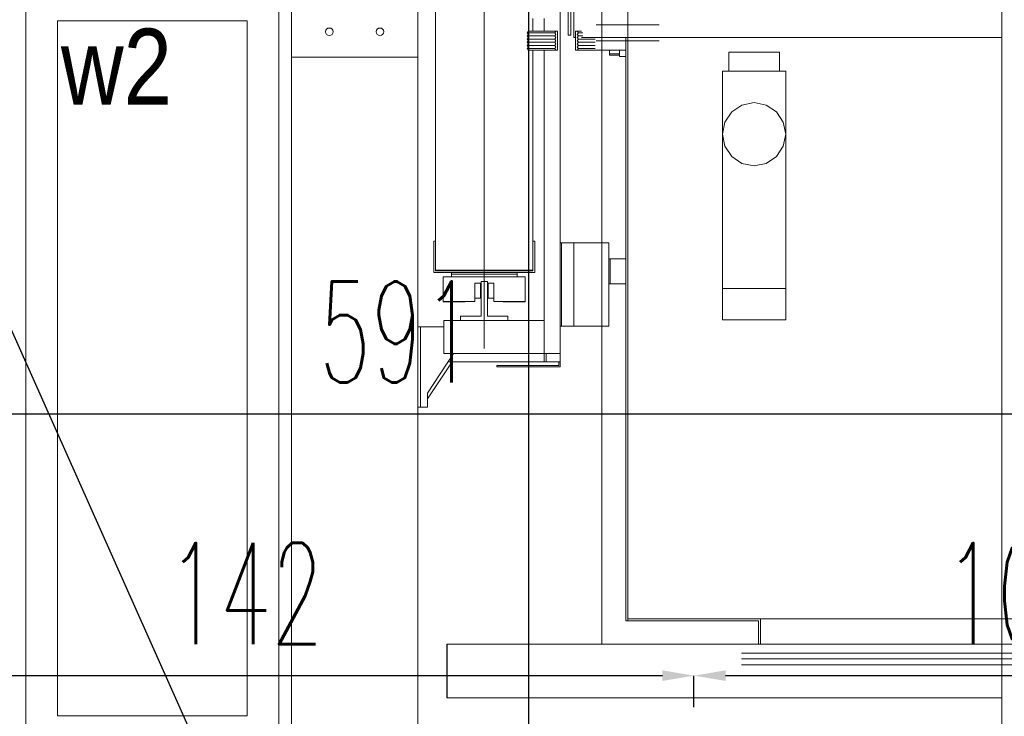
# Model space of a CAD drawing. Header units: millimetres. Extents: x 402 to 79005, y -7782 to 89952.
# Tile 240 of 256: x 26233 to 26389, y 36802 to 36912. Entities that reach past the tile are written whole.
import ezdxf
from ezdxf import colors
from ezdxf.entities.mleader import LeaderData, LeaderLine
from ezdxf.math import Vec2, Vec3

# ---------------------------------------------------------------- set-up
doc = ezdxf.new("R2010")
doc.units = ezdxf.units.MM
doc.header["$LTSCALE"] = 10
doc.layers.get('0').update_dxf_attribs({"lineweight": 0})
doc.layers.get('Defpoints').update_dxf_attribs({"color": 253})
for name, color, linetype, lineweight in [('0_A_DŹWIG OSOBOWY', 5, 'Continuous', 0), ('0_A_OPISY', 1, 'Continuous', 0), ('0_A_WYMIAROWANIE', 1, 'Continuous', 5), ('0_KANAŁ KLIMATYZACYJNO-WENTYLACYJNY', 7, 'Continuous', 0), ('0_OPISY', 1, 'Continuous', 0), ('A_SZYB WINDOWY', 7, 'Continuous', 0), ('AS_Blachy', 30, 'Continuous', 0), ('WIDOKI', 7, 'Continuous', 13)]:
    doc.layers.add(name, color=color, linetype=linetype, lineweight=lineweight)
doc.styles.add('SIMPLEXD', font='simplex.shx', dxfattribs={"width": 0.6})
doc.styles.get("Standard").update_dxf_attribs({"font": 'arial.ttf'})
doc.dimstyles.new('1-100', dxfattribs={"dimtxt": 16, "dimasz": 5, "dimexe": 0, "dimexo": 0, "dimgap": 5, "dimtad": 1, "dimdec": 1, "dimtxsty": 'SIMPLEXD', "dimcen": 5, "dimclrt": 256, "dimadec": 0, "dimazin": 0, "dimtfac": 1, "dimtdec": 0, "dimtix": 1, "dimtmove": 1, "dimatfit": 3, "dimldrblk": 'LP', "dimfxl": 0, "dimarcsym": 0})

# ---------------------------------------------------------------- blocks, each defined once
blk = doc.blocks.new('*D3736')
at = {"layer": '0_A_WYMIAROWANIE', "color": 0, "lineweight": -2}
for p, q in [((25997.15, 36844.57), (25997.15, 36849.57)), ((26583.15, 36849.57), (26002.15, 36849.57)), ((26588.15, 36844.57), (26588.15, 36849.57))]:
    blk.add_line(p, q, dxfattribs=at)
at = {"layer": '0_A_WYMIAROWANIE', "color": 0, "lineweight": 9}
for points in [[(26002.15, 36850.4), (26002.15, 36848.73), (25997.15, 36849.57)], [(26583.15, 36848.73), (26583.15, 36850.4), (26588.15, 36849.57)]]:
    blk.add_solid(points, dxfattribs=at)
at = {"layer": 'Defpoints', "color": 0, "lineweight": 9}
for p in [(25997.15, 36849.57), (25997.15, 36843.53), (26588.15, 36843.53)]:
    blk.add_point(p, dxfattribs=at)
at = {"layer": '0_A_WYMIAROWANIE', "insert": (26292.65, 36862.57), "char_height": 16, "attachment_point": 5, "style": 'SIMPLEXD'}
blk.add_mtext('591', dxfattribs=at)
blk = doc.blocks.new('LP')
for p, q in [((0, 1), (0, 0)), ((0, 0), (-1, 0)), ((0, -1), (0, 0)), ((0, 0), (1, 0))]:
    blk.add_line(p, q)
at = {"const_width": 0.2}
blk.add_lwpolyline([(0.707, 0.707), (-0.707, -0.707)], dxfattribs=at)
blk = doc.blocks.new('*D3738')
at = {"layer": '0_A_WYMIAROWANIE', "color": 0, "lineweight": -2}
for p, q in [((26572.52, 37520.12), (26567.52, 37520.12)), ((26567.52, 37515.12), (26567.52, 36755.12)), ((26562.52, 36750.12), (26567.52, 36750.12))]:
    blk.add_line(p, q, dxfattribs=at)
at = {"layer": '0_A_WYMIAROWANIE', "color": 0, "lineweight": 9}
for points in [[(26568.35, 37515.12), (26566.69, 37515.12), (26567.52, 37520.12)], [(26566.69, 36755.12), (26568.35, 36755.12), (26567.52, 36750.12)]]:
    blk.add_solid(points, dxfattribs=at)
at = {"layer": 'Defpoints', "color": 0, "lineweight": 9}
for p in [(26592.65, 37520.12), (26092.65, 36750.12), (26567.52, 36750.12)]:
    blk.add_point(p, dxfattribs=at)
at = {"layer": '0_A_WYMIAROWANIE', "insert": (26554.52, 37135.12), "char_height": 16, "attachment_point": 5, "rotation": 90, "style": 'SIMPLEXD'}
blk.add_mtext('770', dxfattribs=at)
blk = doc.blocks.new('*D3740')
at = {"layer": '0_A_WYMIAROWANIE', "color": 0, "lineweight": -2}
for p, q in [((26339.65, 36803.17), (26339.65, 36808.17)), ((26438.65, 36808.17), (26344.65, 36808.17)), ((26443.65, 36803.17), (26443.65, 36808.17))]:
    blk.add_line(p, q, dxfattribs=at)
at = {"layer": '0_A_WYMIAROWANIE', "color": 0, "lineweight": 9}
for points in [[(26344.65, 36809.01), (26344.65, 36807.34), (26339.65, 36808.17)], [(26438.65, 36807.34), (26438.65, 36809.01), (26443.65, 36808.17)]]:
    blk.add_solid(points, dxfattribs=at)
at = {"layer": 'Defpoints', "color": 0, "lineweight": 9}
for p in [(26339.65, 36808.17), (26443.65, 36754.62), (26339.65, 36752.3)]:
    blk.add_point(p, dxfattribs=at)
at = {"layer": '0_A_WYMIAROWANIE', "insert": (26391.65, 36821.17), "char_height": 16, "attachment_point": 5, "style": 'SIMPLEXD'}
blk.add_mtext('104', dxfattribs=at)
blk = doc.blocks.new('*D3741')
at = {"layer": '0_A_WYMIAROWANIE', "color": 0, "lineweight": -2}
for p, q in [((26197.65, 36803.17), (26197.65, 36808.17)), ((26334.65, 36808.17), (26202.65, 36808.17)), ((26339.65, 36803.17), (26339.65, 36808.17))]:
    blk.add_line(p, q, dxfattribs=at)
at = {"layer": '0_A_WYMIAROWANIE', "color": 0, "lineweight": 9}
for points in [[(26202.65, 36809.01), (26202.65, 36807.34), (26197.65, 36808.17)], [(26334.65, 36807.34), (26334.65, 36809.01), (26339.65, 36808.17)]]:
    blk.add_solid(points, dxfattribs=at)
at = {"layer": 'Defpoints', "color": 0, "lineweight": 9}
for p in [(26197.65, 36808.17), (26339.65, 36752.3), (26197.65, 36750.86)]:
    blk.add_point(p, dxfattribs=at)
at = {"layer": '0_A_WYMIAROWANIE', "insert": (26268.65, 36821.17), "char_height": 16, "attachment_point": 5, "style": 'SIMPLEXD'}
blk.add_mtext('142', dxfattribs=at)
blk = doc.blocks.new('*D3746')
at = {"layer": '0_A_WYMIAROWANIE', "color": 0, "lineweight": -2}
for p, q in [((26308.45, 37135.62), (26313.45, 37135.62)), ((26313.45, 37130.62), (26313.45, 36759.62)), ((26308.45, 36754.62), (26313.45, 36754.62))]:
    blk.add_line(p, q, dxfattribs=at)
at = {"layer": '0_A_WYMIAROWANIE', "color": 0, "lineweight": 9}
for points in [[(26314.29, 37130.62), (26312.62, 37130.62), (26313.45, 37135.62)], [(26312.62, 36759.62), (26314.29, 36759.62), (26313.45, 36754.62)]]:
    blk.add_solid(points, dxfattribs=at)
at = {"layer": 'Defpoints', "color": 0, "lineweight": 9}
for p in [(26294.14, 37135.62), (26294.14, 36754.62), (26313.45, 36754.62)]:
    blk.add_point(p, dxfattribs=at)
at = {"layer": '0_A_WYMIAROWANIE', "insert": (26300.45, 36945.12), "char_height": 16, "attachment_point": 5, "rotation": 90, "style": 'SIMPLEXD'}
blk.add_mtext('381', dxfattribs=at)
blk = doc.blocks.new('*D3749')
at = {"layer": '0_A_WYMIAROWANIE', "color": 0, "lineweight": -2}
for p, q in [((26233.12, 37597.62), (26228.12, 37597.62)), ((26228.12, 37592.62), (26228.12, 36759.62)), ((26233.12, 36754.62), (26228.12, 36754.62))]:
    blk.add_line(p, q, dxfattribs=at)
at = {"layer": '0_A_WYMIAROWANIE', "color": 0, "lineweight": 9}
for points in [[(26228.95, 37592.62), (26227.29, 37592.62), (26228.12, 37597.62)], [(26227.29, 36759.62), (26228.95, 36759.62), (26228.12, 36754.62)]]:
    blk.add_solid(points, dxfattribs=at)
at = {"layer": 'Defpoints', "color": 0, "lineweight": 9}
for p in [(26235.65, 37597.62), (26228.12, 36754.62), (26279.21, 36754.62)]:
    blk.add_point(p, dxfattribs=at)
at = {"layer": '0_A_WYMIAROWANIE', "insert": (26215.12, 37176.12), "char_height": 16, "attachment_point": 5, "rotation": 90, "style": 'SIMPLEXD'}
blk.add_mtext('843', dxfattribs=at)
blk = doc.blocks.new('zw$BBA8')
for p, q in [((-501.9, 3231.1), (-501.9, 181.1)), ((-301.9, 381.1), (-301.9, 3031.1)), ((-10.9, 2796.1), (-10.9, 616.1)), ((-10.9, 2796.1), (-10.9, 616.1)), ((-10.9, 2796.1), (-10.9, 616.1)), ((-10.9, 2796.1), (-10.9, 616.1)), ((-196.9, 2328.1), (-196.9, 1084.1)), ((-76.9, 1076.1), (-76.9, 2336.1)), ((-301.9, 2294.1), (-301.9, 1118.1)), ((-273.9, 2204.1), (-273.9, 1208.1)), ((622.1, 2090.1), (622.1, 381.1)), ((30.1, 1656.1), (30.1, 1556.1)), ((-119.9, 1586.1), (-119.9, 1606.1)), ((-101.9, 1606.1), (-101.9, 1586.1)), ((-63.9, 1620.1), (-63.9, 1580.1)), ((-59.9, 1580.1), (-59.9, 1616.1)), ((-54.9, 1616.1), (-54.9, 1576.1)), ((-19.9, 1596.1), (80.1, 1596.1)), ((-126.9, 1586.1), (-128.9, 1583.6)), ((-128.9, 1583.6), (-85.4, 1583.6)), ((-85.4, 1583.6), (-128.9, 1583.6)), ((-128.9, 1583.6), (-126.9, 1581.1)), ((-126.9, 1581.1), (-128.9, 1578.6)), ((-128.9, 1578.6), (-85.4, 1578.6)), ((-85.4, 1578.6), (-128.9, 1578.6)), ((-128.9, 1578.6), (-126.9, 1576.1)), ((-126.9, 1576.1), (-128.9, 1573.6)), ((-128.9, 1573.6), (-85.4, 1573.6)), ((-85.4, 1573.6), (-128.9, 1573.6)), ((-128.9, 1573.6), (-126.9, 1571.1)), ((-83.4, 1586.1), (-126.9, 1586.1)), ((-83.4, 1586.1), (-85.4, 1583.6)), ((-85.4, 1583.6), (-83.4, 1586.1)), ((-85.4, 1583.6), (-83.4, 1581.1)), ((-83.4, 1581.1), (-85.4, 1583.6)), ((-83.4, 1581.1), (-85.4, 1578.6)), ((-85.4, 1578.6), (-83.4, 1581.1)), ((-85.4, 1578.6), (-83.4, 1576.1)), ((-83.4, 1576.1), (-85.4, 1578.6)), ((-83.4, 1576.1), (-85.4, 1573.6)), ((-85.4, 1573.6), (-83.4, 1576.1)), ((-85.4, 1573.6), (-83.4, 1571.1)), ((-83.4, 1571.1), (-85.4, 1573.6)), ((-80.9, 1586.1), (-83.4, 1586.1)), ((-80.9, 1556.1), (-80.9, 1586.1)), ((-63.9, 1580.1), (-59.9, 1580.1)), ((-54.9, 1576.1), (-52.4, 1576.1)), ((-49.9, 1586.1), (-52.4, 1586.1)), ((-52.4, 1586.1), (-52.4, 1556.1)), ((-47.9, 1583.6), (-49.9, 1586.1)), ((-43, 1586.1), (-49.9, 1586.1)), ((-49.9, 1586.1), (-47.9, 1583.6)), ((-49.9, 1581.1), (-47.9, 1583.6)), ((-47.9, 1583.6), (-49.9, 1581.1)), ((-47.9, 1578.6), (-49.9, 1581.1)), ((-49.9, 1581.1), (-47.9, 1578.6)), ((-49.9, 1576.1), (-47.9, 1578.6)), ((-47.9, 1578.6), (-49.9, 1576.1)), ((-47.9, 1573.6), (-49.9, 1576.1)), ((-49.9, 1576.1), (-47.9, 1573.6)), ((-49.9, 1571.1), (-47.9, 1573.6)), ((-47.9, 1573.6), (-49.9, 1571.1)), ((-41, 1583.6), (-47.9, 1583.6)), ((-47.9, 1583.6), (-41, 1583.6)), ((-41, 1578.6), (-47.9, 1578.6)), ((-47.9, 1578.6), (-41, 1578.6)), ((-21.6, 1573.6), (-47.9, 1573.6)), ((-47.9, 1573.6), (-21.6, 1573.6)), ((-43, 1576.1), (622.1, 1576.1)), ((27.1, 1576.1), (27.1, 653.1)), ((-126.9, 1571.1), (-128.9, 1568.6)), ((-128.9, 1568.6), (-85.4, 1568.6)), ((-85.4, 1568.6), (-128.9, 1568.6)), ((-128.9, 1568.6), (-126.9, 1566.1)), ((-126.9, 1566.1), (-128.9, 1563.6)), ((-128.9, 1563.6), (-85.4, 1563.6)), ((-85.4, 1563.6), (-128.9, 1563.6)), ((-128.9, 1563.6), (-126.9, 1561.1)), ((-126.9, 1561.1), (-128.9, 1558.6)), ((-128.9, 1558.6), (-85.4, 1558.6)), ((-85.4, 1558.6), (-128.9, 1558.6)), ((-128.9, 1558.6), (-126.9, 1556.1)), ((-83.4, 1571.1), (-85.4, 1568.6)), ((-85.4, 1568.6), (-83.4, 1571.1)), ((-85.4, 1568.6), (-83.4, 1566.1)), ((-83.4, 1566.1), (-85.4, 1568.6)), ((-83.4, 1566.1), (-85.4, 1563.6)), ((-85.4, 1563.6), (-83.4, 1566.1)), ((-85.4, 1563.6), (-83.4, 1561.1)), ((-83.4, 1561.1), (-85.4, 1563.6)), ((-83.4, 1561.1), (-85.4, 1558.6)), ((-85.4, 1558.6), (-83.4, 1561.1)), ((-85.4, 1558.6), (-83.4, 1556.1)), ((-83.4, 1556.1), (-85.4, 1558.6)), ((-47.9, 1568.6), (-49.9, 1571.1)), ((-49.9, 1571.1), (-47.9, 1568.6)), ((-49.9, 1566.1), (-47.9, 1568.6)), ((-47.9, 1568.6), (-49.9, 1566.1)), ((-47.9, 1563.6), (-49.9, 1566.1)), ((-49.9, 1566.1), (-47.9, 1563.6)), ((-49.9, 1561.1), (-47.9, 1563.6)), ((-47.9, 1563.6), (-49.9, 1561.1)), ((-47.9, 1558.6), (-49.9, 1561.1)), ((-49.9, 1561.1), (-47.9, 1558.6)), ((-49.9, 1556.1), (-47.9, 1558.6)), ((-47.9, 1558.6), (-49.9, 1556.1)), ((-21.6, 1568.6), (-47.9, 1568.6)), ((-47.9, 1568.6), (-21.6, 1568.6)), ((-21.6, 1563.6), (-47.9, 1563.6)), ((-47.9, 1563.6), (-21.6, 1563.6)), ((-21.6, 1558.6), (-47.9, 1558.6)), ((-47.9, 1558.6), (-21.6, 1558.6)), ((-19.9, 1571.1), (80.1, 1571.1)), ((-126.9, 1556.1), (-83.4, 1556.1)), ((-119.9, 1208.1), (-119.9, 1556.1)), ((-101.9, 1556.1), (-101.9, 1076.1)), ((-83.4, 1556.1), (-80.9, 1556.1)), ((-52.4, 1556.1), (-49.9, 1556.1)), ((-49.9, 1556.1), (-23.5, 1556.1)), ((-23.5, 1556.1), (-21.7, 1556.1)), ((-21.7, 1556.1), (-9.5, 1556.1)), ((-9.5, 1556.1), (8.6, 1556.1)), ((1.1, 1556.1), (1.1, 1550.1)), ((1.1, 1550.1), (17.1, 1550.1)), ((17.1, 1550.1), (1.1, 1550.1)), ((1.1, 1550.1), (1.1, 1548.1)), ((1.1, 1548.1), (17.1, 1548.1)), ((8.6, 1556.1), (27.1, 1556.1)), ((17.1, 1556.1), (17.1, 1546.1)), ((17.1, 1546.1), (18, 1546.1)), ((18, 1546.1), (20.9, 1546.1)), ((20.9, 1546.1), (25.1, 1546.1)), ((25.1, 1546.1), (27.1, 1546.1)), ((30.1, 1556.1), (30.1, 1506.1)), ((193.1, 1553.1), (190.1, 1553.1)), ((190.1, 1553.1), (190.1, 1523.1)), ((201.8, 1553.1), (193.1, 1553.1)), ((214.8, 1553.1), (201.8, 1553.1)), ((230.1, 1553.1), (214.8, 1553.1)), ((245.4, 1553.1), (230.1, 1553.1)), ((258.3, 1553.1), (245.4, 1553.1)), ((267, 1553.1), (258.3, 1553.1)), ((270.1, 1553.1), (267, 1553.1)), ((270.1, 1523.1), (270.1, 1553.1)), ((280.1, 1523.1), (180.1, 1523.1)), ((180.1, 1523.1), (180.1, 1179.1)), ((190.1, 1523.1), (193.1, 1523.1)), ((193.1, 1523.1), (201.8, 1523.1)), ((201.8, 1523.1), (214.8, 1523.1)), ((214.8, 1523.1), (230.1, 1523.1)), ((230.1, 1523.1), (245.4, 1523.1)), ((245.4, 1523.1), (258.3, 1523.1)), ((258.3, 1523.1), (267, 1523.1)), ((267, 1523.1), (270.1, 1523.1)), ((280.1, 1179.1), (280.1, 1523.1)), ((30.1, 1506.1), (30.1, 1496.1)), ((30.1, 653.1), (30.1, 1496.1)), ((30.1, 1496.1), (30.1, 656.1)), ((210.9, 1469.3), (194.7, 1458.5)), ((230.1, 1473.1), (210.9, 1469.3)), ((249.2, 1469.3), (230.1, 1473.1)), ((265.4, 1458.5), (249.2, 1469.3)), ((194.7, 1458.5), (183.9, 1442.2)), ((276.3, 1442.2), (265.4, 1458.5)), ((183.9, 1442.2), (180.1, 1423.1)), ((280.1, 1423.1), (276.3, 1442.2)), ((180.1, 1423.1), (183.9, 1404)), ((276.3, 1404), (280.1, 1423.1)), ((183.9, 1404), (194.7, 1387.8)), ((265.4, 1387.8), (276.3, 1404)), ((194.7, 1387.8), (210.9, 1376.9)), ((249.2, 1376.9), (265.4, 1387.8)), ((210.9, 1376.9), (230.1, 1373.1)), ((230.1, 1373.1), (249.2, 1376.9)), ((-276.9, 1254.1), (-276.9, 1204.1)), ((-273.9, 1254.1), (-276.9, 1254.1)), ((-273.9, 1207.1), (-273.9, 1254.1)), ((-119.9, 1254.1), (-119.9, 1207.1)), ((-116.9, 1254.1), (-119.9, 1254.1)), ((-116.9, 1204.1), (-116.9, 1254.1)), ((-74.9, 1251.1), (-76.9, 1251.1)), ((-76.9, 1251.1), (-76.9, 1119.1)), ((-54.9, 1251.1), (-74.9, 1251.1)), ((-74.9, 1251.1), (-74.9, 1119.1)), ((-74.9, 1119.1), (-74.9, 1251.1)), ((-54.9, 1251.1), (-54.9, 1119.1)), ((0.1, 1251.1), (-54.9, 1251.1)), ((-54.9, 1119.1), (-54.9, 1251.1)), ((0.1, 1119.1), (0.1, 1251.1)), ((2.2, 1226.1), (0.1, 1226.1)), ((2.2, 1186.1), (2.2, 1226.1)), ((27.1, 1226.1), (2.2, 1226.1)), ((2.2, 1226.1), (2.2, 1186.1)), ((-276.9, 1204.1), (-116.9, 1204.1)), ((-273.9, 1208.1), (-119.9, 1208.1)), ((-119.9, 1207.1), (-273.9, 1207.1)), ((-248.9, 1204.1), (-248.9, 1201.6)), ((-144.9, 1201.6), (-248.9, 1201.6)), ((-248.9, 1201.6), (-248.9, 1197.6)), ((-144.9, 1201.6), (-144.9, 1204.1)), ((-144.9, 1197.6), (-144.9, 1201.6)), ((-261.9, 1197.6), (-261.9, 1158.6)), ((-131.9, 1197.6), (-261.9, 1197.6)), ((-211.9, 1187.6), (-211.9, 1163.6)), ((-211.9, 1158.6), (-211.9, 1187.6)), ((-211.9, 1187.6), (-201.9, 1187.6)), ((-202.9, 1163.6), (-202.9, 1187.6)), ((-191.9, 1190.1), (-201.9, 1190.1)), ((-201.9, 1190.1), (-201.9, 1135.1)), ((-191.9, 1135.1), (-191.9, 1190.1)), ((-191.9, 1187.6), (-181.9, 1187.6)), ((-190.9, 1187.6), (-190.9, 1163.6)), ((-181.9, 1163.6), (-181.9, 1187.6)), ((-181.9, 1187.6), (-181.9, 1158.6)), ((-131.9, 1158.6), (-131.9, 1197.6)), ((0.1, 1186.1), (2.2, 1186.1)), ((2.2, 1186.1), (27.1, 1186.1)), ((180.1, 1179.1), (280.1, 1179.1)), ((180.1, 1179.1), (180.1, 1129.1)), ((280.1, 1179.1), (180.1, 1179.1)), ((280.1, 1129.1), (280.1, 1179.1)), ((-261.9, 1158.6), (-211.9, 1158.6)), ((-261.9, 1158.6), (-261.9, 1157.6)), ((-261.9, 1157.6), (-226.9, 1157.6)), ((-226.9, 1157.6), (-226.9, 1158.6)), ((-211.9, 1163.6), (-202.9, 1163.6)), ((-190.9, 1163.6), (-181.9, 1163.6)), ((-181.9, 1158.6), (-131.9, 1158.6)), ((-166.9, 1158.6), (-166.9, 1157.6)), ((-166.9, 1157.6), (-131.9, 1157.6)), ((-131.9, 1157.6), (-131.9, 1158.6)), ((-260.9, 1128.1), (-260.9, 1076.1)), ((-101.9, 1128.1), (-260.9, 1128.1)), ((-201.9, 1135.1), (-234.4, 1135.1)), ((-234.4, 1135.1), (-234.4, 1128.1)), ((-234.4, 1128.1), (-159.4, 1128.1)), ((-159.4, 1135.1), (-191.9, 1135.1)), ((-159.4, 1128.1), (-159.4, 1135.1)), ((180.1, 1129.1), (280.1, 1129.1)), ((-301.9, 1118.1), (-301.9, 991.1)), ((-297.9, 1118.1), (-301.9, 1118.1)), ((-297.9, 991.1), (-297.9, 1118.1)), ((-297.9, 1118.1), (-297.9, 991.1)), ((-260.9, 1118.1), (-297.9, 1118.1)), ((-76.9, 1119.1), (-74.9, 1119.1)), ((-74.9, 1119.1), (-54.9, 1119.1)), ((-54.9, 1119.1), (0.1, 1119.1)), ((-286.9, 1013.1), (-245.3, 1076.1)), ((-260.9, 1076.1), (-101.9, 1076.1)), ((-101.9, 1076.1), (-101.9, 1063.1)), ((-101.9, 1076.1), (-76.9, 1076.1)), ((-98.9, 1076.1), (-98.9, 1063.1)), ((-98.9, 1063.1), (-98.9, 1076.1)), ((-76.9, 1063.1), (-76.9, 1076.1)), ((-286.9, 1004.1), (-247.9, 1063.1)), ((-253.9, 1063.1), (-101.9, 1063.1)), ((-101.9, 1063.1), (-98.9, 1063.1)), ((-98.9, 1063.1), (-76.9, 1063.1)), ((-78.9, 1063.1), (-78.9, 1057.1)), ((-76.9, 1055.1), (-76.9, 1063.1)), ((-78.9, 1057.1), (-176.9, 1057.1)), ((-176.9, 1057.1), (-176.9, 1055.1)), ((-176.9, 1055.1), (-76.9, 1055.1)), ((-286.9, 991.1), (-286.9, 1013.1)), ((-301.9, 991.1), (-301.9, 381.1)), ((-301.9, 991.1), (-297.9, 991.1)), ((-297.9, 991.1), (-286.9, 991.1)), ((240.1, 656.1), (30.1, 656.1)), ((30.1, 656.1), (30.1, 653.1)), ((30.1, 656.1), (1230.1, 656.1)), ((240.1, 616.1), (240.1, 656.1)), ((27.1, 653.1), (30.1, 653.1)), ((30.1, 653.1), (237.1, 653.1)), ((237.1, 653.1), (237.1, 616.1)), ((-255.8, 616.1), (-255.9, 616.1)), ((-255.9, 616.1), (-255.9, 531.1)), ((622.1, 616.1), (-255.8, 616.1)), ((-255.8, 616.1), (-255.8, 531.1)), ((-10.9, 616.1), (1271.1, 616.1)), ((-10.9, 616.1), (1271.1, 616.1)), ((-10.9, 616.1), (1271.1, 616.1)), ((-10.9, 616.1), (1271.1, 616.1)), ((210.1, 601.9), (697.6, 601.9)), ((210.1, 592.6), (697.6, 592.6)), ((210.1, 583.4), (697.6, 583.4)), ((-255.9, 531.1), (-255.8, 531.1)), ((-255.8, 531.1), (622.1, 531.1))]:
    blk.add_line(p, q)

msp = doc.modelspace()

# ---------------------------------------------------------------- linework, layer by layer
at = {"layer": '0_A_DŹWIG OSOBOWY', "lineweight": 0}
for points in [[(26275.95, 37074.66), (26485.95, 37074.66), (26485.95, 36769.66), (26275.95, 36769.66)], [(26295.95, 36789.66), (26465.95, 36789.66), (26465.95, 37054.66), (26295.95, 37054.66)]]:
    msp.add_lwpolyline(points, close=True, dxfattribs=at)
at = {"layer": '0_A_WYMIAROWANIE', "lineweight": 9}
msp.add_line((26268.95, 36872.88), (26268.95, 36872.88), dxfattribs=at)
at = {"layer": '0_KANAŁ KLIMATYZACYJNO-WENTYLACYJNY', "ltscale": 10}
msp.add_lwpolyline([(26273.95, 36916.82), (26233.95, 36916.82), (26233.95, 36796.82), (26273.95, 36796.82)], close=True, dxfattribs=at)
msp.add_lwpolyline([(26268.95, 36911.82), (26238.95, 36911.82), (26238.95, 36801.82), (26268.95, 36801.82), (26268.95, 36911.82)], dxfattribs=at)
at = {"layer": 'AS_Blachy', "linetype": 'Continuous', "ltscale": 0.25}
msp.add_line((26275.95, 36906.07), (26295.95, 36906.07), dxfattribs=at)
at = {"layer": 'WIDOKI'}
for centre in [(26281.95, 36910.07), (26289.95, 36910.07)]:
    msp.add_circle(centre, 0.6, dxfattribs=at)

# ---------------------------------------------------------------- block references
at = {"layer": 'A_SZYB WINDOWY', "xscale": 0.09999999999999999, "yscale": 0.09999999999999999, "zscale": 0.09999999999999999}
msp.add_blockref('zw$BBA8', (26326.15, 36751.55), dxfattribs=at)

# ---------------------------------------------------------------- texts
at = {"layer": '0_A_OPISY', "color": 1, "lineweight": 30, "ltscale": 100, "insert": (26248.26, 36910.56), "char_height": 12, "width": 185.4507, "attachment_point": 2}
msp.add_mtext('{\\fArial Narrow|b0|i0|c238|p34;w2}', dxfattribs=at)

# ---------------------------------------------------------------- dimensions: what is measured, and where the dimension line sits
at = {"layer": '0_A_WYMIAROWANIE', "color": 1}
for base, p1, p2, picture, middle in [((26228.12, 36754.62), (26235.65, 37597.62), (26279.21, 36754.62), '*D3749', (26215.12, 37176.12)), ((26567.52, 36750.12), (26592.65, 37520.12), (26092.65, 36750.12), '*D3738', (26554.52, 37135.12)), ((26313.45, 36754.62), (26294.14, 37135.62), (26294.14, 36754.62), '*D3746', (26300.45, 36945.12))]:
    dim = msp.add_linear_dim(base=base, p1=p1, p2=p2, angle=90, dimstyle='1-100', dxfattribs=at)
    dim.commit()
    dim.dimension.update_dxf_attribs({"geometry": picture, "text_midpoint": middle})
for base, p1, p2, picture, middle in [((25997.15, 36849.57), (26588.15, 36843.53), (25997.15, 36843.53), '*D3736', (26292.65, 36862.57)), ((26197.65, 36808.17), (26339.65, 36752.3), (26197.65, 36750.86), '*D3741', (26268.65, 36821.17)), ((26339.65, 36808.17), (26443.65, 36754.62), (26339.65, 36752.3), '*D3740', (26391.65, 36821.17))]:
    dim = msp.add_linear_dim(base=base, p1=p1, p2=p2, dimstyle='1-100', dxfattribs=at)
    dim.commit()
    dim.dimension.update_dxf_attribs({"geometry": picture, "text_midpoint": middle})

# ---------------------------------------------------------------- leaders
at = {"layer": '0_OPISY', "color": 5, "lineweight": 0}
ml = msp.add_multileader_mtext('Standard', dxfattribs=at)
ml.set_content('Projektowany kanał \\Pklimatyzacyjno-wentylacyjny \\Pz obudową \\Pz płyt elewacyjnych w kolorze szarym   \\P30x110 cm', color=5)
ml.set_leader_properties()
ml.build(insert=Vec2(0, 0))
ml.multileader.update_dxf_attribs({"dogleg_length": 0.36, "arrow_head_size": 10})
ctx = ml.context
ctx.base_point, ctx.char_height, ctx.arrow_head_size, ctx.landing_gap_size, ctx.plane_origin = Vec3(25927.15, 37064.6), 10, 10, 0.09, Vec3(25818.37, 37100.08)
ctx.text_align_type = 2
notes = []
notes.append((ctx, [(0, (1, 1, 0), (26157.87, 37064.6), (-1, 0), 0.36, [(0, [(26233.95, 36962.3)], 0, [])])]))
ctx.mtext.insert, ctx.mtext.alignment, ctx.mtext.flow_direction = Vec3(26157.42, 37069.69), 3, 5
ml = msp.add_multileader_mtext('Standard', dxfattribs=at)
ml.set_content('demontaż  klimatyzatorów', color=5)
ml.set_leader_properties()
ml.build(insert=Vec2(0, 0))
ml.multileader.update_dxf_attribs({"dogleg_length": 0.36, "arrow_head_size": 10})
ctx = ml.context
ctx.base_point, ctx.char_height, ctx.arrow_head_size, ctx.landing_gap_size, ctx.plane_origin = Vec3(26043.93, 36921.76), 10, 10, 0.09, Vec3(26081.34, 36897.22)
ctx.text_align_type = 2
notes.append((ctx, [(0, (1, 1, 0), (26205.38, 36921.76), (-1, 0), 0.36, [(0, [(26267.4, 36782.71)], 0, [])])]))
ctx.mtext.insert, ctx.mtext.alignment, ctx.mtext.flow_direction = Vec3(26204.93, 36928.23), 3, 5
for ctx, leaders in notes:
    for number, flags, end, landing, length, lines in leaders:
        leader = LeaderData()
        leader.index, (leader.has_last_leader_line, leader.has_dogleg_vector, leader.attachment_direction) = number, flags
        leader.last_leader_point, leader.dogleg_vector, leader.dogleg_length = Vec3(end), Vec3(landing), length
        for number, points, colour, breaks in lines:
            line = LeaderLine()
            line.index, line.vertices, line.color, line.breaks = number, Vec3.list(points), colors.encode_raw_color(colour), breaks
            leader.lines.append(line)
        ctx.leaders.append(leader)

doc.saveas('drawing.dxf')
